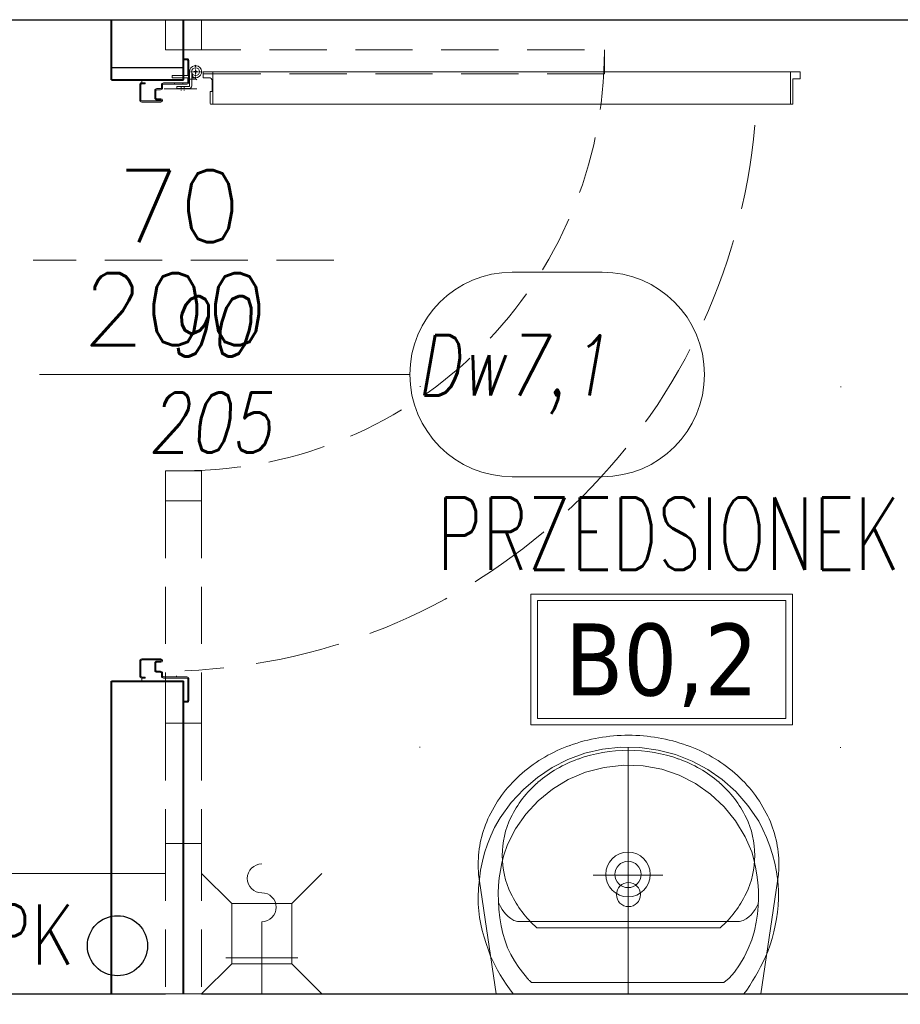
# Model space of a CAD drawing. Header units: millimetres. Extents: x 23192 to 177760, y -399809 to -79279.
# Tile 156 of 256: x 52120 to 52267, y -195415 to -195252. Entities that reach past the tile are written whole.
import ezdxf
from ezdxf.enums import TextEntityAlignment as Align

# ---------------------------------------------------------------- set-up
doc = ezdxf.new("R2010")
doc.units = ezdxf.units.MM
for name, pattern in [('CENTER', [0.6, 0.375, -0.075, 0.075, -0.075]), ('DOT', [6.35, 0, -6.35]), ('Hidden Line', [391.222223, 282.222223, -109]), ('HIDDEN2', [4.7625, 3.175, -1.5875])]:
    doc.linetypes.add(name, pattern=pattern)
doc.layers.get('0').update_dxf_attribs({"lineweight": 0})
for name, color, linetype, lineweight in [('!! 0_ Istn-sciany', 3, 'Continuous', 30), ('!! 0_ Istn-widok', 1, 'Continuous', 15), ('!! 0_Istn-armatura', 6, 'Continuous', 9), ('!! 0_Opis_pom', 9, 'Continuous', 13), ('!! 1_PROJ Sciany', 2, 'Continuous', 40), ('!! 2 ZABUDOWA GK-MDF', 54, 'Continuous', 13), ('!! 2_Drzwi - nowe remont', 33, 'Continuous', 9), ('!! 2_drzwi opis', 151, 'Continuous', 9), ('!! 2_wypos-sanitarne', 240, 'Continuous', 9), ('Dimension (ISO)', 7, 'Continuous', 25)]:
    doc.layers.add(name, color=color, linetype=linetype, lineweight=lineweight)
doc.layers.add('!! 0_opis pionów', color=4, linetype='Continuous')
doc.layers.add('!! 2_WYBURZENIA DO REMONTU', color=7, linetype='Continuous', lineweight=0, true_color=0x4d4d4d, plot=False)
doc.styles.add('50', font='ROMANS.shx', dxfattribs={"width": 0.8, "height": 10})
doc.styles.add('ARCHETYP', font='romans.shx', dxfattribs={"height": 15})
doc.styles.add('ARIAL', font='tahoma.ttf')
doc.styles.add('Note Text (ISO)', font='tahoma.ttf')
doc.styles.add('TXT', font='simplex.shx')
doc.dimstyles.new('Default (ISO)', dxfattribs={"dimscale": 5, "dimtxt": 5, "dimasz": 5, "dimexe": 3.175, "dimexo": 0, "dimgap": 0.762, "dimtad": 1, "dimdec": 0, "dimrnd": 1e-08, "dimzin": 0, "dimtxsty": 'Note Text (ISO)', "dimcen": 0.09, "dimdle": 10, "dimclrd": 256, "dimclre": 256, "dimclrt": 256, "dimazin": 0, "dimtfac": 0.70104, "dimtmove": 0, "dimatfit": 3, "dimfxl": 1, "dimtolj": 1, "dimtzin": 0, "dimlwd": -1, "dimlwe": -1, "dimarcsym": 0})

# ---------------------------------------------------------------- blocks, each defined once
blk = doc.blocks.new('A$C578D6593')
for p, q in [((-26.36, 0), (-29.16, 18.76)), ((17.64, 0), (20.43, 18.76)), ((-19.63, 11), (10.9, 11)), ((-26.36, 0), (17.64, 0))]:
    blk.add_line(p, q)
blk.add_circle((-4.36, 16.5), 2)
for centre, radius, start, end in [((-4.36, 14), 29, 90, 109.6071), ((-4.36, 14), 29, 70.3929, 90), ((-5.67, 17.67), 25.11, 109.6071, 130.6955), ((-3.06, 17.67), 25.11, 49.3045, 70.3929), ((-4.36, 15.5), 25, 90, 109.6071), ((-4.36, 15.5), 25, 70.3929, 90), ((-5.67, 19.17), 21.11, 109.6071, 130.6955), ((-3.06, 19.17), 21.11, 49.3045, 70.3929), ((-7.68, 20), 22.03, 130.6955, 154.2825), ((-1.05, 20), 22.03, 25.7175, 49.3045), ((-7.68, 21.5), 18.03, 130.6955, 154.2825), ((-1.05, 21.5), 18.03, 25.7175, 49.3045), ((-10.79, 21.5), 18.58, 154.2825, 180), ((2.06, 21.5), 18.58, 0, 25.7175), ((-10.79, 23), 14.58, 154.2825, 180), ((2.06, 23), 14.58, 0, 25.7175), ((-10.79, 23), 14.58, 180, 205.7175), ((2.06, 23), 14.58, 334.2825, 0), ((-10.79, 21.5), 18.58, 180, 188.4794), ((2.06, 21.5), 18.58, 351.5206, 0), ((-7.68, 24.5), 18.03, 205.7175, 228.4823), ((-1.05, 24.5), 18.03, 311.5177, 334.2825)]:
    blk.add_arc(centre, radius, start, end)
blk = doc.blocks.new('A$C19D82A3D')
for points in [[(-5, 10), (-10, 15)], [(5, 10), (10, 15)], [(-5, 0), (-10, -5)], [(5, 0), (10, -5)]]:
    blk.add_lwpolyline(points)
blk.add_lwpolyline([(-5, 10), (5, 10), (5, 0), (-5, 0)], close=True)
blk = doc.blocks.new('A$C22F40D41')
for points in [[(6, -6), (6, 6)], [(0, 0), (12, 0)]]:
    blk.add_lwpolyline(points)
for centre, start, end in [((19.2, 0), 0, 180), ((14.4, 0), 180, 0)]:
    blk.add_arc(centre, 2.4, start, end)
blk = doc.blocks.new('A$C527aaae0')
at = {"lineweight": 5}
for points in [[(0, 0), (0, -0.4111)], [(0.1863, -0.1214), (0.1863, -0.1211)], [(0.1863, -0.1211), (0.1863, -0.1214)], [(-0.0573, -0.1985), (0.0582, -0.1985)]]:
    blk.add_lwpolyline(points, dxfattribs=at)
for points in [[(0.1915, -0.001), (0.1975, -0.0093), (0.203, -0.0173), (0.2082, -0.025), (0.213, -0.0326), (0.2175, -0.0402), (0.2216, -0.0479), (0.2255, -0.0558), (0.2292, -0.0639), (0.2328, -0.0735), (0.2366, -0.0845), (0.2399, -0.0953), (0.2429, -0.1061), (0.2453, -0.1169), (0.2473, -0.1278), (0.2487, -0.1389), (0.2495, -0.1502), (0.2498, -0.1618), (0.2492, -0.1766), (0.2478, -0.1918), (0.2457, -0.2067), (0.2428, -0.2214), (0.239, -0.2358), (0.2344, -0.25), (0.2289, -0.2639), (0.2225, -0.2775), (0.2132, -0.2936), (0.1947, -0.319), (0.174, -0.3415), (0.1513, -0.361), (0.1268, -0.3776), (0.1005, -0.391), (0.0726, -0.4011), (0.0432, -0.4079), (0.0125, -0.4112), (-0.0191, -0.4105), (-0.0495, -0.4063), (-0.0786, -0.3988), (-0.1062, -0.3881), (-0.1321, -0.3743), (-0.1563, -0.3574), (-0.1786, -0.3374), (-0.1988, -0.3143), (-0.2168, -0.2883), (-0.2237, -0.2746), (-0.2299, -0.2608), (-0.2353, -0.2468), (-0.24, -0.2327), (-0.2438, -0.2183), (-0.2467, -0.2037), (-0.2487, -0.1888), (-0.2498, -0.1735), (-0.2497, -0.1595), (-0.249, -0.1479), (-0.2479, -0.1367), (-0.2463, -0.1256), (-0.2444, -0.1148), (-0.242, -0.104), (-0.2392, -0.0932), (-0.2359, -0.0823), (-0.2322, -0.0712), (-0.2282, -0.0623), (-0.2242, -0.0541), (-0.22, -0.0461), (-0.2157, -0.0381), (-0.2113, -0.0303), (-0.2067, -0.0225), (-0.2019, -0.0148), (-0.1969, -0.0071), (-0.1921, -0.001)], [(0.1608, -0.0198), (0.1622, -0.0209), (0.1634, -0.022), (0.1645, -0.023), (0.1654, -0.024), (0.1663, -0.025), (0.1672, -0.0261), (0.1682, -0.0273), (0.1692, -0.0287), (0.1739, -0.0344), (0.1821, -0.0451), (0.1893, -0.0557), (0.1954, -0.0665), (0.2007, -0.0776), (0.2051, -0.0891), (0.2087, -0.1012), (0.2116, -0.114), (0.2138, -0.1277), (0.2152, -0.1416), (0.216, -0.1551), (0.2162, -0.1682), (0.2158, -0.181), (0.2146, -0.1937), (0.2128, -0.2063), (0.2103, -0.2189), (0.2069, -0.2316), (0.2007, -0.2493), (0.1874, -0.2756), (0.1704, -0.3001), (0.1499, -0.3221), (0.1263, -0.3413), (0.1, -0.3573), (0.0711, -0.3696), (0.0402, -0.3777), (0.0074, -0.3812), (-0.0248, -0.3802), (-0.0555, -0.3745), (-0.0846, -0.3645), (-0.1119, -0.3506), (-0.1369, -0.3331), (-0.1592, -0.3122), (-0.1785, -0.2885), (-0.1945, -0.2622), (-0.2053, -0.2373), (-0.2088, -0.2247), (-0.2117, -0.2119), (-0.2139, -0.1991), (-0.2155, -0.1862), (-0.2165, -0.1732), (-0.2167, -0.1601), (-0.2161, -0.147), (-0.2148, -0.1337), (-0.2129, -0.12), (-0.2097, -0.1056), (-0.2052, -0.0909), (-0.1995, -0.0763), (-0.1928, -0.0622), (-0.1851, -0.049), (-0.1767, -0.0372), (-0.1676, -0.0271), (-0.159, -0.0198)]]:
    blk.add_lwpolyline(points, close=True)
blk.add_lwpolyline([(0.2151, -0.1518), (0.2126, -0.1464), (0.21, -0.1415), (0.2071, -0.1372), (0.2038, -0.1333), (0.2, -0.1297), (0.1955, -0.1264), (0.1903, -0.1232), (0.1842, -0.1211), (-0.1851, -0.1211), (-0.1909, -0.1228), (-0.1959, -0.1256), (-0.2003, -0.1289), (-0.2043, -0.1326), (-0.2078, -0.1367), (-0.2109, -0.1413), (-0.2137, -0.1463), (-0.2163, -0.1518), (-0.2163, -0.1521)])
at = {"linetype": 'DOT'}
blk.add_lwpolyline([(-0.3533, -0.4109), (0.3467, -0.4109), (0.3467, -1.0109), (-0.3533, -1.0109)], close=True, dxfattribs=at)
for radius in [0.0371, 0.0219]:
    blk.add_circle((0.0005, -0.1995), radius)
blk = doc.blocks.new('zaw-dr-90-p')
at = {"color": 2, "linetype": 'CENTER', "ltscale": 0.2}
for p, q in [((24.5, 24), (31, 24)), ((24.5, 19), (31, 19)), ((12, 0), (-12, 0)), ((0, 12), (0, -12))]:
    blk.add_line(p, q, dxfattribs=at)
at = {"ltscale": 0.2}
for p, q in [((10, 12), (6.5, 12)), ((10, 0), (10, 6.5))]:
    blk.add_line(p, q, dxfattribs=at)
blk.add_lwpolyline([(10, 10), (10, 39), (6.5, 39), (6.5, 10)], dxfattribs=at)
blk.add_lwpolyline([(0, 6.5), (23.5, 6.5, 0.414214), (28, 11), (28, 31), (24.5, 31), (24.5, 11, -0.414214), (23.5, 10), (0, 10, 4.561698), (7.6, 6.5), (4.9, 4.2)], format="xyb", dxfattribs=at)
blk.add_lwpolyline([(-0.2, -0.2), (-2.5, -0.2), (-2.5, 0.2), (-0.2, 0.2), (-0.2, 2.5), (0.2, 2.5), (0.2, 0.2), (2.8, 0.2), (2.8, -0.2), (0.2, -0.2), (0.2, -2.8), (-0.2, -2.8)], close=True)
blk.add_circle((0, 0), 6.5, dxfattribs=at)
blk = doc.blocks.new('drzwi 90- sc 12')
for p, q in [((-13616.12, 20410.26), (-13620.22, 20410.26)), ((-13616.12, 20410.26), (-13620, 20410.26)), ((-13618.17, 20410.26), (-13616.22, 20410.26)), ((-13618.17, 20410.26), (-13616.22, 20410.26)), ((-13616.12, 20410.26), (-13616.12, 20411.46)), ((-13616.12, 20411.46), (-13615.02, 20411.46)), ((-13614.92, 20411.36), (-13614.92, 20313.77)), ((-13620.32, 20410.16), (-13620.32, 20313.77)), ((-13614.92, 20409.86), (-13620.32, 20409.86)), ((-13620.32, 20313.47), (-13620.32, 20317.97)), ((-13614.92, 20312.27), (-13614.92, 20317.97)), ((-13614.92, 20313.77), (-13620.32, 20313.77)), ((-13618.22, 20313.67), (-13618.22, 20313.37)), ((-13618.22, 20313.67), (-13616.42, 20313.67)), ((-13618.22, 20313.37), (-13620.22, 20313.37)), ((-13615.92, 20313.17), (-13615.92, 20312.17)), ((-13615.92, 20312.17), (-13615.02, 20312.17)), ((-13617.77, 20311.12), (-13617.77, 20305.72)), ((-13617.77, 20311.12), (-13617.77, 20305.72)), ((-13616.17, 20309.92), (-13616.17, 20311.02)), ((-13616.17, 20309.92), (-13617.37, 20309.92)), ((-13715.57, 20308.32), (-13715.57, 20308.56)), ((-13715.57, 20307.69), (-13715.57, 20308.56)), ((-13715.57, 20307.82), (-13715.57, 20308.56)), ((-13715.57, 20307.72), (-13715.37, 20307.72)), ((-13715.77, 20301.96), (-13716.27, 20301.96)), ((-13616.77, 20301.96), (-13616.27, 20301.96))]:
    blk.add_line(p, q)
for points in [[(-13665.27, 20284.96), (-13665.27, 20325.83)], [(-13615.57, 20309.64), (-13615.32, 20309.64), (-13615.32, 20309.82), (-13616.32, 20309.82), (-13616.32, 20309.64), (-13615.92, 20309.64)]]:
    blk.add_lwpolyline(points)
at = {"lineweight": 30}
for points in [[(-13716.27, 20308.92), (-13721.27, 20308.92)], [(-13716.27, 20308.92), (-13716.27, 20296.92)], [(-13614.27, 20308.92), (-13609.27, 20308.92)], [(-13614.27, 20308.92), (-13614.27, 20296.92)]]:
    blk.add_lwpolyline(points, dxfattribs=at)
at = {"ltscale": 0.2}
for points in [[(-13715.57, 20307.51), (-13715.57, 20309.48, 0.414214), (-13715.91, 20309.82), (-13719.43, 20309.82, 0.414214), (-13719.77, 20309.48), (-13719.77, 20308.92), (-13719.59, 20308.92), (-13719.59, 20309.48, -0.414214), (-13719.43, 20309.64), (-13716.97, 20309.64)], [(-13716.97, 20309.64), (-13715.91, 20309.64, -0.414214), (-13715.75, 20309.48), (-13715.75, 20307.51)], [(-13615.92, 20309.64), (-13616.63, 20309.64, 0.414214), (-13616.79, 20309.48), (-13616.79, 20305.58, -0.414214), (-13617.13, 20305.24), (-13617.58, 20305.24, 0.414214), (-13617.74, 20305.08), (-13617.74, 20304.48, -0.414214), (-13618.08, 20304.14), (-13619.26, 20304.14, -0.414214), (-13619.6, 20304.48), (-13619.6, 20305.15, 1), (-13619.79, 20305.15), (-13619.79, 20301.96, 0.414214), (-13619.63, 20301.8), (-13617.11, 20301.8, 0.414214), (-13616.95, 20301.96), (-13616.95, 20302.52), (-13616.77, 20302.52), (-13616.77, 20301.96, -0.414214), (-13617.11, 20301.62), (-13619.63, 20301.62, -0.414214), (-13619.97, 20301.96), (-13619.97, 20305.15, -1), (-13619.42, 20305.15), (-13619.42, 20304.48, 0.414214), (-13619.26, 20304.32), (-13618.08, 20304.32, 0.414214), (-13617.92, 20304.48), (-13617.92, 20305.08, -0.414214), (-13617.58, 20305.42), (-13617.13, 20305.42, 0.414214), (-13616.97, 20305.58), (-13616.97, 20309.48, -0.414214), (-13616.63, 20309.82), (-13613.11, 20309.82, -0.414214), (-13612.77, 20309.48), (-13612.77, 20308.92), (-13612.95, 20308.92), (-13612.95, 20309.48, 0.414214), (-13613.11, 20309.64), (-13615.57, 20309.64)], [(-13715.75, 20307.76), (-13715.75, 20305.58, 0.414214), (-13715.41, 20305.24), (-13714.96, 20305.24, -0.414214), (-13714.8, 20305.08), (-13714.8, 20304.48, 0.414214), (-13714.46, 20304.14), (-13713.28, 20304.14, 0.414214), (-13712.94, 20304.48), (-13712.94, 20305.15, -1), (-13712.75, 20305.15), (-13712.75, 20301.96, -0.414214), (-13712.91, 20301.8), (-13715.43, 20301.8, -0.414214), (-13715.59, 20301.96), (-13715.59, 20302.52), (-13715.77, 20302.52), (-13715.77, 20301.96, 0.414214), (-13715.43, 20301.62), (-13712.91, 20301.62, 0.414214), (-13712.57, 20301.96), (-13712.57, 20305.15, 1), (-13713.12, 20305.15), (-13713.12, 20304.48, -0.414214), (-13713.28, 20304.32), (-13714.46, 20304.32, -0.414214), (-13714.62, 20304.48), (-13714.62, 20305.08, 0.414214), (-13714.96, 20305.42), (-13715.41, 20305.42, -0.414214), (-13715.57, 20305.58), (-13715.57, 20307.64)]]:
    blk.add_lwpolyline(points, format="xyb", dxfattribs=at)
blk.add_lwpolyline([(-13616.79, 20308.82), (-13616.97, 20308.82), (-13616.97, 20307.42), (-13616.79, 20307.42)], close=True)
for centre, radius, start, end in [((-13620.22, 20410.16), 0.1, 90, 180), ((-13615.02, 20411.36), 0.1, 0, 90), ((-13616.42, 20313.17), 0.5, 0, 90), ((-13620.22, 20313.47), 0.1, 180, 270), ((-13615.02, 20312.27), 0.1, 270, 0), ((-13616.27, 20311.02), 0.1, 0, 90)]:
    blk.add_arc(centre, radius, start, end)
at = {"linetype": 'Hidden Line', "lineweight": 9, "ltscale": 0.05}
blk.add_arc((-13615.5, 20305.14), 99.12, 94.8005, 177.6944, dxfattribs=at)
at = {"xscale": 0.09999999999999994, "yscale": 0.09999999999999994, "zscale": 0.09999999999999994, "rotation": 180.0000000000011}
blk.add_blockref('zaw-dr-90-p', (-13614.92, 20310.92), dxfattribs=at)
blk = doc.blocks.new('1_ok-opis')
blk.add_line((0, 111.61), (0, 50))
for points in [[(-17, 128.61), (-17, 143.61)], [(17, 128.61), (17, 143.61)]]:
    blk.add_lwpolyline(points)
for centre, start, end in [((0, 143.61), 0, 180), ((0, 128.61), 180, 0)]:
    blk.add_arc(centre, 17, start, end)
at = {"style": 'ARCHETYP'}
for tag, height, rotation, p in [('NR', 12, 90, (0, 136.9)), ('NR', 12, 270, (0, 136.9)), ('SZEROKOŚĆ', 10, 90, (-8, 78.29)), ('SZEROKOŚĆ', 10, 270, (8, 78.29)), ('WYSOKOŚĆ', 10, 270, (-8, 78.29)), ('WYSOKOŚĆ', 10, 90, (8, 78.29))]:
    blk.add_attdef(tag, text='', height=height, rotation=rotation, dxfattribs=at).set_placement(p, align=Align.MIDDLE)
blk = doc.blocks.new('*D1405')
at = {"layer": 'DEFPOINTS', "color": 0, "transparency": 16777216}
for p in [(-689.8, 120.2), (510.2, 120.2), (510.2, 18.8)]:
    blk.add_point(p, dxfattribs=at)
at = {"layer": 'Dimension (ISO)', "transparency": 16777216}
for p, q in [((-689.8, 120.2), (-689.8, 2.9)), ((510.2, 120.2), (510.2, 2.9)), ((-664.8, 18.8), (485.2, 18.8))]:
    blk.add_line(p, q, dxfattribs=at)
for points in [[(-664.8, 22.9), (-664.8, 14.6), (-689.8, 18.8)], [(485.2, 22.9), (485.2, 14.6), (510.2, 18.8)]]:
    blk.add_solid(points, dxfattribs=at)
at = {"layer": 'Dimension (ISO)', "lineweight": 9, "transparency": 16777216, "insert": (-160.6, 48.6), "char_height": 25, "attachment_point": 1, "style": 'Note Text (ISO)'}
blk.add_mtext('\\A1;1200', dxfattribs=at)
blk = doc.blocks.new('A$C11ef928a')
at = {"layer": 'Dimension (ISO)', "lineweight": 9}
dim = blk.add_linear_dim(base=(510.2, 18.8), p1=(-689.8, 120.2), p2=(510.2, 120.2), angle=180, dimstyle='Default (ISO)', override={"dimdec": 0, "dimlfac": 1, "dimtp": 0, "dimtm": 0, "dimtdec": 2, "dimtofl": 0, "dimatfit": 1}, dxfattribs=at)
dim.commit()
dim.dimension.update_dxf_attribs({"geometry": '*D1405', "text_midpoint": (-125.7, 18.8), "dimtype": 128})

msp = doc.modelspace()

# ---------------------------------------------------------------- linework, layer by layer
at = {"layer": '!! 0_ Istn-sciany'}
for points in [[(52004.71142, -195251.5883), (52304.71142, -195251.5883)], [(52030.71142, -195413.5883), (52144.71142, -195413.5883)], [(52150.71142, -195413.5883), (52292.71142, -195413.5883)]]:
    msp.add_lwpolyline(points, dxfattribs=at)
at = {"layer": '!! 0_ Istn-widok'}
msp.add_lwpolyline([(52144.71142, -195413.5883), (52150.71142, -195413.5883)], dxfattribs=at)
at = {"layer": '!! 0_opis pionów'}
msp.add_circle((52136.71142, -195405.5883), 5, dxfattribs=at)
at = {"layer": '!! 0_Opis_pom', "ltscale": 0.7}
for points in [[(52205.4748, -195368.86297), (52248.9948, -195368.86297), (52248.9948, -195347.10297), (52205.4748, -195347.10297)], [(52206.5628, -195367.77497), (52247.9068, -195367.77497), (52247.9068, -195348.19097), (52206.5628, -195348.19097)]]:
    msp.add_lwpolyline(points, close=True, dxfattribs=at)
at = {"layer": '!! 1_PROJ Sciany'}
for points in [[(52135.71142, -195261.5883), (52135.71142, -195251.5883)], [(52147.71142, -195261.5883), (52147.71142, -195251.5883)], [(52135.71142, -195261.5883), (52147.71142, -195261.5883)], [(52135.71142, -195413.5883), (52135.71142, -195361.5883)], [(52135.71142, -195361.5883), (52147.71142, -195361.5883)], [(52147.71142, -195413.5883), (52147.71142, -195361.5883)]]:
    msp.add_lwpolyline(points, dxfattribs=at)
at = {"layer": '!! 2 ZABUDOWA GK-MDF'}
msp.add_lwpolyline([(52030.71142, -195393.5883), (52144.71142, -195393.5883)], dxfattribs=at)
at = {"layer": '!! 2_WYBURZENIA DO REMONTU'}
msp.add_lwpolyline([(52135.71142, -195251.5883), (52147.71142, -195251.5883)], dxfattribs=at)
for points in [[(52147.71142, -195251.5883), (52135.71142, -195251.5883), (52135.71142, -195261.5883), (52147.71142, -195261.5883)], [(52147.71143, -195413.5883), (52135.71142, -195413.5883), (52135.71142, -195361.5883), (52147.71143, -195361.5883)]]:
    msp.add_lwpolyline(points, close=True, dxfattribs=at)
at = {"layer": '!! 2_WYBURZENIA DO REMONTU', "linetype": 'HIDDEN2', "ltscale": 3}
for points in [[(52150.71142, -195256.5883), (52150.71142, -195251.5883), (52144.71142, -195251.5883), (52144.71142, -195256.5883)], [(52217.71142, -195260.5883), (52147.71142, -195260.5883), (52147.71142, -195256.5883), (52217.71142, -195256.5883)], [(52150.71142, -195326.5883), (52150.71142, -195331.5883), (52144.71142, -195331.5883), (52144.71142, -195326.5883)]]:
    msp.add_lwpolyline(points, close=True, dxfattribs=at)
for points in [[(52172.71142, -195291.5883), (52122.71142, -195291.5883)], [(52144.71142, -195331.5883), (52150.71142, -195331.5883)], [(52144.71142, -195331.5883), (52144.71142, -195368.5883)], [(52150.71142, -195331.5883), (52150.71142, -195368.5883)], [(52144.71142, -195368.5883), (52150.71142, -195368.5883)], [(52144.71142, -195368.5883), (52144.71142, -195388.5883)], [(52150.71142, -195368.5883), (52150.71142, -195388.5883)], [(52144.71142, -195388.5883), (52144.71142, -195413.5883)], [(52144.71142, -195388.5883), (52150.71142, -195388.5883)], [(52150.71142, -195388.5883), (52150.71142, -195413.5883)]]:
    msp.add_lwpolyline(points, dxfattribs=at)
msp.add_arc((52147.71142, -195256.5883), 70, 270, 0, dxfattribs=at)

# ---------------------------------------------------------------- block references
at = {"layer": '!! 0_Istn-armatura', "rotation": 90}
msp.add_blockref('A$C22F40D41', (52160.71142, -195413.5883), dxfattribs=at)
at = {"layer": '!! 0_Istn-armatura', "xscale": -1, "rotation": 270}
msp.add_blockref('A$C19D82A3D', (52155.71142, -195403.5883), dxfattribs=at)
at = {"layer": '!! 2_Drzwi - nowe remont', "xscale": -1, "rotation": 270}
msp.add_blockref('drzwi 90- sc 12', (31838.78709, -181645.3186), dxfattribs=at)
at = {"layer": '!! 2_drzwi opis'}
ref = msp.add_blockref('1_ok-opis', (52073.74598, -195310.58827), dxfattribs=dict(at, rotation=270.0000036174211))
ref.add_attrib('WYSOKOŚĆ', '205', dxfattribs={"layer": '0', "height": 10, "rotation": 180.0000036, "style": '50', "oblique": 10, "text_generation_flag": 6, "width": 0.8}).set_placement((52152.03683, -195318.58826), align=Align.MIDDLE)
ref.add_attrib('SZEROKOŚĆ', '90', dxfattribs={"layer": '0', "height": 10, "rotation": 180.0000036, "style": '50', "oblique": 10, "text_generation_flag": 6, "width": 0.8}).set_placement((52152.03683, -195302.58826), align=Align.MIDDLE)
ref.add_attrib('NR', 'Dw7,1', dxfattribs={"layer": '0', "height": 10, "rotation": 180.0000036, "style": '50', "oblique": 10, "text_generation_flag": 6, "width": 0.8}).set_placement((52202.35722, -195310.58826), align=Align.MIDDLE)
at = {"layer": '!! 2_WYBURZENIA DO REMONTU', "linetype": 'HIDDEN2', "ltscale": 3, "xscale": -1}
msp.add_blockref('A$C578D6593', (52217.3478, -195413.5883), dxfattribs=at)
at = {"layer": '!! 2_wypos-sanitarne', "xscale": 100, "yscale": 100, "zscale": 100, "rotation": 180}
msp.add_blockref('A$C527aaae0', (52221.68137, -195413.69118), dxfattribs=at)
at = {"xscale": -0.1, "yscale": 0.1, "zscale": 0.1, "rotation": 90}
msp.add_blockref('A$C11ef928a', (82225.12684, -195364.3052), dxfattribs=at)

# ---------------------------------------------------------------- texts
at = {"layer": '!! 0_opis pionów', "style": 'ARCHETYP', "width": 0.8}
msp.add_text('PK', height=10, rotation=0, dxfattribs=at).set_placement((52115.16238, -195408.73403))
at = {"layer": '!! 0_Opis_pom', "ltscale": 0.7, "style": 'TXT', "width": 0.7}
msp.add_text('PRZEDSIONEK', height=12, dxfattribs=at).set_placement((52228.34993, -195343.05665), align=Align.CENTER)
at = {"layer": '!! 0_Opis_pom', "ltscale": 0.7, "style": 'ARIAL'}
msp.add_attdef('B0,2', text='', height=11.968, dxfattribs=at).set_placement((52227.2348, -195357.98297), align=Align.MIDDLE_CENTER)
at = {"layer": '!! 2_WYBURZENIA DO REMONTU', "linetype": 'HIDDEN2', "ltscale": 3, "style": 'ARCHETYP'}
for s, p in [('70', (52136.68862, -195288.5883)), ('200', (52130.90735, -195305.73544))]:
    msp.add_text(s, height=12, rotation=360, dxfattribs=at).set_placement(p)

doc.saveas('drawing.dxf')
